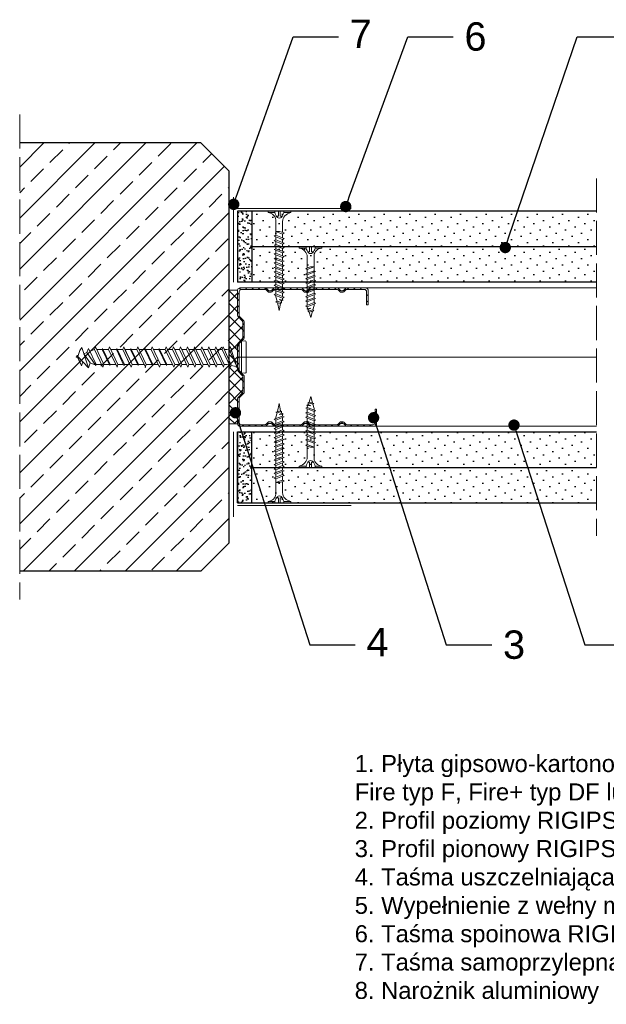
# Model space of a CAD drawing. Header units: millimetres. Extents: x 1720 to 3764, y 1191 to 1623.
# Tile 1 of 10: x 1720 to 1927, y 1228 to 1575. Entities that reach past the tile are written whole.
import ezdxf
from ezdxf import colors
from ezdxf.entities.mleader import LeaderData, LeaderLine
from ezdxf.math import Vec2, Vec3

# ---------------------------------------------------------------- set-up
doc = ezdxf.new("R2010")
doc.units = ezdxf.units.MM
doc.linetypes.add('ACAD_ISO02W100', pattern=[15, 12, -3])
for name, color, linetype, lineweight in [('_ISOVER WELNA', 7, 'BATTING', 9), ('_RIGIPS AKCESORIA', 7, 'Continuous', 18), ('_RIGIPS G-K', 7, 'Continuous', 25), ('_RIGIPS PROFIL', 7, 'Continuous', 18), ('OPISY', 7, 'Continuous', 9), ('PRZERYWANA', 7, 'ACAD_ISO02W100', 9)]:
    doc.layers.add(name, color=color, linetype=linetype, lineweight=lineweight)
doc.styles.get("Standard").update_dxf_attribs({"font": 'arial.ttf'})
doc.linetypes.add('BATTING', pattern='A,0.00254,-2.54,[134,ltypeshp.shx,S=2.54,R=0,X=-2.54,Y=0],-5.08,[134,ltypeshp.shx,S=2.54,R=180,X=2.54,Y=0],-2.54', length=10.16254)
pattern_1 = [(315, (0, 0.9), (3.367596, 1.122532), [0, -3.175])]
pattern_2 = [(315, (0, -0.9), (3.367596, 1.122532), [0, -3.175])]

# ---------------------------------------------------------------- blocks, each defined once
blk = doc.blocks.new('CW 50 ULTRASTIL')
h = blk.add_hatch()
h.set_pattern_fill('ANSI31', color=256, scale=0.5, style=0)
h.paths.add_polyline_path([(28.56, 40.65, -0.198912), (28.71, 41), (30.21, 42.51, 0.198912), (30.36, 42.86), (30.36, 48.45, 0.198912), (30.21, 48.8), (28.71, 50.31, -0.198912), (28.56, 50.66), (28.56, 59.85, -0.198912), (28.71, 60.2), (30.21, 61.71, 0.198912), (30.36, 62.06), (30.36, 67.65, 0.198912), (30.21, 68), (28.71, 69.51, -0.198912), (28.56, 69.86), (28.56, 78.31, -0.414214), (29.36, 79.11), (37.68, 79.11, -0.198912), (38.04, 78.96), (38.74, 78.25, 0.198912), (39.1, 78.11), (39.68, 78.11, 0.198912), (40.04, 78.25), (40.74, 78.96, -0.198912), (41.1, 79.11), (50.38, 79.11, -0.198912), (50.74, 78.96), (51.44, 78.25, 0.198912), (51.8, 78.11), (52.38, 78.11, 0.198912), (52.74, 78.25), (53.44, 78.96, -0.198912), (53.8, 79.11), (63.08, 79.11, -0.198912), (63.44, 78.96), (64.14, 78.25, 0.198912), (64.5, 78.11), (65.08, 78.11, 0.198912), (65.44, 78.25), (66.14, 78.96, -0.198912), (66.5, 79.11), (75.66, 79.11, -0.414214), (76.46, 78.31), (76.46, 73.66), (77.01, 73.66), (77.01, 78.86, 0.414214), (76.21, 79.66), (66.5, 79.66, 0.198912), (66.14, 79.51), (65.44, 78.8, -0.198912), (65.08, 78.66), (64.5, 78.66, -0.198912), (64.14, 78.8), (63.44, 79.51, 0.198912), (63.08, 79.66), (53.8, 79.66, 0.198912), (53.44, 79.51), (52.74, 78.8, -0.198912), (52.38, 78.66), (51.8, 78.66, -0.198912), (51.44, 78.8), (50.74, 79.51, 0.198912), (50.38, 79.66), (41.1, 79.66, 0.198912), (40.74, 79.51), (40.04, 78.8, -0.198912), (39.68, 78.66), (39.1, 78.66, -0.198912), (38.74, 78.8), (38.04, 79.51, 0.198912), (37.68, 79.66), (28.81, 79.66, 0.414214), (28.01, 78.86), (28.01, 69.86, 0.198912), (28.16, 69.51), (29.66, 68, -0.198912), (29.81, 67.65), (29.81, 62.06, -0.198912), (29.66, 61.71), (28.16, 60.2, 0.198912), (28.01, 59.85), (28.01, 50.66, 0.198912), (28.16, 50.31), (29.66, 48.8, -0.198912), (29.81, 48.45), (29.81, 42.86, -0.198912), (29.66, 42.51), (28.16, 41, 0.198912), (28.01, 40.65), (28.01, 31.66, 0.414214), (28.81, 30.86), (37.68, 30.86, 0.198912), (38.04, 31), (38.74, 31.71, -0.198912), (39.1, 31.86), (39.68, 31.86, -0.198912), (40.04, 31.71), (40.74, 31, 0.198912), (41.1, 30.86), (50.38, 30.86, 0.198912), (50.74, 31), (51.44, 31.71, -0.198912), (51.8, 31.86), (52.38, 31.86, -0.198912), (52.74, 31.71), (53.44, 31, 0.198912), (53.8, 30.86), (63.08, 30.86, 0.198912), (63.44, 31), (64.14, 31.71, -0.198912), (64.5, 31.86), (65.08, 31.86, -0.198912), (65.44, 31.71), (66.14, 31, 0.198912), (66.5, 30.86), (73.21, 30.86, 0.414214), (74.01, 31.66), (74.01, 36.86), (73.46, 36.86), (73.46, 32.21, -0.414214), (72.66, 31.41), (66.5, 31.41, -0.198912), (66.14, 31.55), (65.44, 32.26, 0.198912), (65.08, 32.41), (64.5, 32.41, 0.198912), (64.14, 32.26), (63.44, 31.55, -0.198912), (63.08, 31.41), (53.8, 31.41, -0.198912), (53.44, 31.55), (52.74, 32.26, 0.198912), (52.38, 32.41), (51.8, 32.41, 0.198912), (51.44, 32.26), (50.74, 31.55, -0.198912), (50.38, 31.41), (41.1, 31.41, -0.198912), (40.74, 31.55), (40.04, 32.26, 0.198912), (39.68, 32.41), (39.1, 32.41, 0.198912), (38.74, 32.26), (38.04, 31.55, -0.198912), (37.68, 31.41), (29.36, 31.41, -0.414214), (28.56, 32.21)])
at = {"layer": '_RIGIPS PROFIL'}
for p, q in [((28.01, 78.86), (28.01, 69.86)), ((28.56, 78.31), (28.56, 69.86)), ((37.68, 79.66), (28.81, 79.66)), ((37.68, 79.11), (29.36, 79.11)), ((38.04, 79.51), (38.74, 78.8)), ((38.04, 78.96), (38.74, 78.25)), ((39.68, 78.66), (39.1, 78.66)), ((39.68, 78.11), (39.1, 78.11)), ((40.74, 79.51), (40.04, 78.8)), ((40.74, 78.96), (40.04, 78.25)), ((50.38, 79.66), (41.1, 79.66)), ((50.38, 79.11), (41.1, 79.11)), ((50.74, 79.51), (51.44, 78.8)), ((50.74, 78.96), (51.44, 78.25)), ((52.38, 78.66), (51.8, 78.66)), ((52.38, 78.11), (51.8, 78.11)), ((53.44, 79.51), (52.74, 78.8)), ((53.44, 78.96), (52.74, 78.25)), ((53.8, 79.66), (63.08, 79.66)), ((53.8, 79.11), (63.08, 79.11)), ((63.44, 79.51), (64.14, 78.8)), ((63.44, 78.96), (64.14, 78.25)), ((65.08, 78.66), (64.5, 78.66)), ((65.08, 78.11), (64.5, 78.11)), ((66.14, 79.51), (65.44, 78.8)), ((66.14, 78.96), (65.44, 78.25)), ((76.21, 79.66), (66.5, 79.66)), ((75.66, 79.11), (66.5, 79.11)), ((76.46, 73.66), (76.46, 78.31)), ((77.01, 73.66), (77.01, 78.86)), ((76.46, 73.66), (77.01, 73.66)), ((29.66, 68), (28.16, 69.51)), ((30.21, 68), (28.71, 69.51)), ((29.81, 67.65), (29.81, 62.06)), ((30.36, 67.65), (30.36, 62.06)), ((28.01, 59.85), (28.01, 50.66)), ((29.66, 61.71), (28.16, 60.2)), ((28.56, 59.85), (28.56, 50.66)), ((30.21, 61.71), (28.71, 60.2)), ((29.66, 48.8), (28.16, 50.31)), ((30.21, 48.8), (28.71, 50.31)), ((29.81, 42.86), (29.81, 48.45)), ((30.36, 42.86), (30.36, 48.45)), ((29.66, 42.51), (28.16, 41)), ((30.21, 42.51), (28.71, 41)), ((28.01, 31.66), (28.01, 40.65)), ((28.56, 32.21), (28.56, 40.65)), ((73.46, 36.86), (73.46, 32.21)), ((73.46, 36.86), (74.01, 36.86)), ((74.01, 36.86), (74.01, 31.66)), ((37.68, 31.41), (29.36, 31.41)), ((38.04, 31.55), (38.74, 32.26)), ((38.04, 31), (38.74, 31.71)), ((39.68, 32.41), (39.1, 32.41)), ((39.68, 31.86), (39.1, 31.86)), ((40.74, 31.55), (40.04, 32.26)), ((40.74, 31), (40.04, 31.71)), ((50.38, 31.41), (41.1, 31.41)), ((50.74, 31.55), (51.44, 32.26)), ((50.74, 31), (51.44, 31.71)), ((52.38, 32.41), (51.8, 32.41)), ((52.38, 31.86), (51.8, 31.86)), ((53.44, 31.55), (52.74, 32.26)), ((53.44, 31), (52.74, 31.71)), ((53.8, 31.41), (63.08, 31.41)), ((63.44, 31.55), (64.14, 32.26)), ((63.44, 31), (64.14, 31.71)), ((65.08, 32.41), (64.5, 32.41)), ((65.08, 31.86), (64.5, 31.86)), ((66.14, 31.55), (65.44, 32.26)), ((66.14, 31), (65.44, 31.71)), ((72.66, 31.41), (66.5, 31.41)), ((37.68, 30.86), (28.81, 30.86)), ((50.38, 30.86), (41.1, 30.86)), ((53.8, 30.86), (63.08, 30.86)), ((73.21, 30.86), (66.5, 30.86))]:
    blk.add_line(p, q, dxfattribs=at)
for centre, radius, start, end in [((28.81, 78.86), 0.8, 90, 180), ((29.36, 78.31), 0.8, 90, 180), ((37.68, 79.16), 0.5, 45, 90), ((37.68, 78.61), 0.5, 45, 90), ((39.1, 79.16), 0.5, 225, 270), ((39.1, 78.61), 0.5, 225, 270), ((39.68, 79.16), 0.5, 270, 315), ((39.68, 78.61), 0.5, 270, 315), ((41.1, 79.16), 0.5, 90, 135), ((41.1, 78.61), 0.5, 90, 135), ((50.38, 79.16), 0.5, 45, 90), ((50.38, 78.61), 0.5, 45, 90), ((51.8, 79.16), 0.5, 225, 270), ((51.8, 78.61), 0.5, 225, 270), ((52.38, 79.16), 0.5, 270, 315), ((52.38, 78.61), 0.5, 270, 315), ((53.8, 79.16), 0.5, 90, 135), ((53.8, 78.61), 0.5, 90, 135), ((63.08, 79.16), 0.5, 45, 90), ((63.08, 78.61), 0.5, 45, 90), ((64.5, 79.16), 0.5, 225, 270), ((64.5, 78.61), 0.5, 225, 270), ((65.08, 79.16), 0.5, 270, 315), ((65.08, 78.61), 0.5, 270, 315), ((66.5, 79.16), 0.5, 90, 135), ((66.5, 78.61), 0.5, 90, 135), ((75.66, 78.31), 0.8, 0, 90), ((76.21, 78.86), 0.8, 0, 90), ((28.51, 69.86), 0.5, 180, 225), ((29.06, 69.86), 0.5, 180, 225), ((29.31, 67.65), 0.5, 0, 45), ((29.86, 67.65), 0.5, 0, 45), ((28.51, 59.85), 0.5, 135, 180), ((29.06, 59.85), 0.5, 135, 180), ((29.31, 62.06), 0.5, 315, 0), ((29.86, 62.06), 0.5, 315, 0), ((28.51, 50.66), 0.5, 180, 225), ((29.06, 50.66), 0.5, 180, 225), ((29.31, 48.45), 0.5, 0, 45), ((29.86, 48.45), 0.5, 0, 45), ((29.31, 42.86), 0.5, 315, 0), ((29.86, 42.86), 0.5, 315, 0), ((28.51, 40.65), 0.5, 135, 180), ((29.06, 40.65), 0.5, 135, 180), ((28.81, 31.66), 0.8, 180, 270), ((29.36, 32.21), 0.8, 180, 270), ((37.68, 31.91), 0.5, 270, 315), ((39.1, 31.91), 0.5, 90, 135), ((39.1, 31.36), 0.5, 90, 135), ((39.68, 31.91), 0.5, 45, 90), ((39.68, 31.36), 0.5, 45, 90), ((41.1, 31.91), 0.5, 225, 270), ((50.38, 31.91), 0.5, 270, 315), ((51.8, 31.91), 0.5, 90, 135), ((51.8, 31.36), 0.5, 90, 135), ((52.38, 31.91), 0.5, 45, 90), ((52.38, 31.36), 0.5, 45, 90), ((53.8, 31.91), 0.5, 225, 270), ((63.08, 31.91), 0.5, 270, 315), ((64.5, 31.91), 0.5, 90, 135), ((64.5, 31.36), 0.5, 90, 135), ((65.08, 31.91), 0.5, 45, 90), ((65.08, 31.36), 0.5, 45, 90), ((66.5, 31.91), 0.5, 225, 270), ((72.66, 32.21), 0.8, 270, 0), ((73.21, 31.66), 0.8, 270, 0), ((37.68, 31.36), 0.5, 270, 315), ((41.1, 31.36), 0.5, 225, 270), ((50.38, 31.36), 0.5, 270, 315), ((53.8, 31.36), 0.5, 225, 270), ((63.08, 31.36), 0.5, 270, 315), ((66.5, 31.36), 0.5, 225, 270)]:
    blk.add_arc(centre, radius, start, end, dxfattribs=at)
blk = doc.blocks.new('TN 25')
at = {"layer": '_RIGIPS AKCESORIA'}
for p, q in [((0, -0.84), (0, 7.16)), ((0, 7.16), (0.46, 7.16)), ((0.46, 7.16), (0.46, 4.78)), ((0.46, 4.78), (0, 4.78)), ((0, 3.5), (1.77, 3.5)), ((1.77, 3.5), (1.77, 4.2)), ((3.02, 4.46), (8.47, 4.46)), ((7.12, 4.46), (7.12, 3.18)), ((8.03, 2.01), (7.12, 4.46)), ((8.47, 4.46), (8.79, 5)), ((9.61, 1.51), (8.47, 4.46)), ((8.79, 5), (9.93, 2.01)), ((9, 4.46), (10.1, 4.46)), ((10.1, 4.46), (10.41, 5)), ((11.23, 1.51), (10.1, 4.46)), ((10.41, 5), (11.56, 2.01)), ((10.62, 4.46), (11.67, 4.46)), ((11.67, 4.46), (11.99, 5)), ((12.81, 1.51), (11.67, 4.46)), ((11.99, 5), (13.14, 2.01)), ((12.2, 4.46), (13.21, 4.46)), ((13.21, 4.46), (13.52, 5)), ((14.34, 1.51), (13.21, 4.46)), ((13.52, 5), (14.67, 2.01)), ((13.73, 4.46), (14.8, 4.46)), ((14.8, 4.46), (15.12, 5)), ((15.94, 1.51), (14.8, 4.46)), ((15.12, 5), (16.26, 2.01)), ((15.33, 4.46), (16.42, 4.46)), ((16.42, 4.46), (16.73, 5)), ((17.55, 1.51), (16.42, 4.46)), ((16.73, 5), (17.88, 2.01)), ((16.94, 4.46), (17.99, 4.46)), ((17.99, 4.46), (18.31, 5)), ((19.13, 1.51), (17.99, 4.46)), ((18.31, 5), (19.45, 2.01)), ((18.52, 4.46), (19.68, 4.46)), ((19.68, 4.46), (20, 5)), ((20.82, 1.51), (19.68, 4.46)), ((20, 5), (21.14, 2.01)), ((20.21, 4.46), (20.7, 4.46)), ((20.7, 4.46), (22.28, 3.98)), ((22.28, 3.98), (22.56, 4.37)), ((22.7, 2.36), (22.28, 3.98)), ((22.56, 4.37), (23.03, 2.71)), ((22.71, 3.85), (25, 3.24)), ((0, 2.83), (1.77, 2.83)), ((0.46, 1.64), (0, 1.64)), ((0.46, -0.84), (0.46, 1.64)), ((1.77, 2.83), (1.77, 2.18)), ((7.49, 2.01), (3.55, 2.01)), ((7.12, 3.18), (7.65, 1.53)), ((7.65, 1.53), (8.03, 2.01)), ((9.41, 2.01), (8.03, 2.01)), ((9.93, 2.01), (9.61, 1.51)), ((11.04, 2.01), (9.93, 2.01)), ((11.56, 2.01), (11.23, 1.51)), ((12.61, 2.01), (11.56, 2.01)), ((13.14, 2.01), (12.81, 1.51)), ((14.15, 2.01), (13.14, 2.01)), ((14.67, 2.01), (14.34, 1.51)), ((15.74, 2.01), (14.67, 2.01)), ((16.26, 2.01), (15.94, 1.51)), ((17.36, 2.01), (16.26, 2.01)), ((17.88, 2.01), (17.55, 1.51)), ((18.93, 2.01), (17.88, 2.01)), ((19.45, 2.01), (19.13, 1.51)), ((19.45, 2.01), (20.62, 2.01)), ((21.14, 2.01), (20.82, 1.51)), ((21.14, 2.01), (21.81, 2.12)), ((21.85, 1.83), (21.67, 3.28)), ((21.67, 3.28), (22.14, 2.4)), ((22.14, 2.4), (21.85, 1.83)), ((22.7, 2.36), (22.14, 2.4)), ((23.03, 2.71), (22.7, 2.36)), ((25, 3.24), (23.03, 2.71)), ((0, -0.84), (0.46, -0.84))]:
    blk.add_line(p, q, dxfattribs=at)
for centre, major_axis, ratio, start_param, end_param in [((3.09, 7.67), (0.17, 3.2), 0.826134, 1.773653, 3.180586), ((-0.04, 0.9), (0, 3.93), 0.848176, -0.720942, -0.151112), ((1.66, 3.18), (0, 0.895), 0.848176, -1.552777, -0.720942), ((3.37, -1.57), (0.28, 3.57), 0.832181, 0.035984, 1.430787), ((-2.73, 15.91), (0, 14.76), 0.848176, 3.399396, 3.475072), ((0.59, 4.62), (0, 2.81), 0.848176, 3.475072, 3.862535), ((1.66, 3.18), (0, 0.895), 0.848176, 3.862535, 4.730408)]:
    blk.add_ellipse(centre, major_axis=major_axis, ratio=ratio, start_param=start_param, end_param=end_param, dxfattribs=at)
blk = doc.blocks.new('TN 35')
at = {"layer": '_RIGIPS AKCESORIA'}
for p, q in [((0, -0.84), (0, 7.16)), ((0, 7.16), (0.46, 7.16)), ((0.46, 7.16), (0.46, 4.78)), ((0.46, 4.78), (0, 4.78)), ((0, 3.5), (1.77, 3.5)), ((1.77, 3.5), (1.77, 4.2)), ((3.02, 4.46), (8.47, 4.46)), ((7.12, 4.46), (7.12, 3.18)), ((8.03, 2.01), (7.12, 4.46)), ((8.47, 4.46), (8.79, 5)), ((9.61, 1.51), (8.47, 4.46)), ((8.79, 5), (9.93, 2.01)), ((9, 4.46), (10.1, 4.46)), ((10.1, 4.46), (10.41, 5)), ((11.23, 1.51), (10.1, 4.46)), ((10.41, 5), (11.56, 2.01)), ((10.62, 4.46), (11.67, 4.46)), ((11.67, 4.46), (11.99, 5)), ((12.81, 1.51), (11.67, 4.46)), ((11.99, 5), (13.14, 2.01)), ((12.2, 4.46), (13.21, 4.46)), ((13.21, 4.46), (13.52, 5)), ((14.34, 1.51), (13.21, 4.46)), ((13.52, 5), (14.67, 2.01)), ((13.73, 4.46), (14.8, 4.46)), ((14.8, 4.46), (15.12, 5)), ((15.94, 1.51), (14.8, 4.46)), ((15.12, 5), (16.26, 2.01)), ((15.33, 4.46), (16.42, 4.46)), ((16.42, 4.46), (16.73, 5)), ((17.55, 1.51), (16.42, 4.46)), ((16.73, 5), (17.88, 2.01)), ((16.94, 4.46), (17.99, 4.46)), ((17.99, 4.46), (18.31, 5)), ((19.13, 1.51), (17.99, 4.46)), ((18.31, 5), (19.45, 2.01)), ((18.52, 4.46), (19.57, 4.46)), ((19.57, 4.46), (19.88, 5)), ((20.7, 1.51), (19.57, 4.46)), ((19.88, 5), (21.03, 2.01)), ((20.09, 4.46), (21.14, 4.46)), ((21.14, 4.46), (21.46, 5)), ((22.28, 1.51), (21.14, 4.46)), ((21.46, 5), (22.6, 2.01)), ((21.67, 4.46), (22.72, 4.46)), ((22.72, 4.46), (23.03, 5)), ((23.85, 1.51), (22.72, 4.46)), ((23.03, 5), (24.18, 2.01)), ((23.24, 4.46), (24.29, 4.46)), ((24.29, 4.46), (24.61, 5)), ((25.43, 1.51), (24.29, 4.46)), ((24.61, 5), (25.75, 2.01)), ((24.81, 4.46), (25.87, 4.46)), ((25.87, 4.46), (26.18, 5)), ((27, 1.51), (25.87, 4.46)), ((26.18, 5), (27.33, 2.01)), ((26.39, 4.46), (27.44, 4.46)), ((27.44, 4.46), (27.76, 5)), ((28.58, 1.51), (27.44, 4.46)), ((27.76, 5), (28.9, 2.01)), ((27.96, 4.46), (29.13, 4.46)), ((29.13, 4.46), (29.45, 5)), ((30.27, 1.51), (29.13, 4.46)), ((29.45, 5), (30.59, 2.01)), ((29.65, 4.46), (30.15, 4.46)), ((30.15, 4.46), (31.73, 3.98)), ((31.73, 3.98), (32.01, 4.37)), ((32.15, 2.36), (31.73, 3.98)), ((32.01, 4.37), (32.48, 2.71)), ((32.16, 3.85), (35, 3.24)), ((0, 2.83), (1.77, 2.83)), ((0.46, 1.64), (0, 1.64)), ((0.46, -0.84), (0.46, 1.64)), ((1.77, 2.83), (1.77, 2.18)), ((7.49, 2.01), (3.55, 2.01)), ((7.12, 3.18), (7.65, 1.53)), ((7.65, 1.53), (8.03, 2.01)), ((9.41, 2.01), (8.03, 2.01)), ((9.93, 2.01), (9.61, 1.51)), ((11.04, 2.01), (9.93, 2.01)), ((11.56, 2.01), (11.23, 1.51)), ((12.61, 2.01), (11.56, 2.01)), ((13.14, 2.01), (12.81, 1.51)), ((14.15, 2.01), (13.14, 2.01)), ((14.67, 2.01), (14.34, 1.51)), ((15.74, 2.01), (14.67, 2.01)), ((16.26, 2.01), (15.94, 1.51)), ((17.36, 2.01), (16.26, 2.01)), ((17.88, 2.01), (17.55, 1.51)), ((18.93, 2.01), (17.84, 2.01)), ((19.45, 2.01), (19.13, 1.51)), ((20.51, 2.01), (19.41, 2.01)), ((21.03, 2.01), (20.7, 1.51)), ((22.08, 2.01), (20.99, 2.01)), ((22.6, 2.01), (22.28, 1.51)), ((23.66, 2.01), (22.56, 2.01)), ((24.18, 2.01), (23.85, 1.51)), ((25.23, 2.01), (24.14, 2.01)), ((25.75, 2.01), (25.43, 1.51)), ((26.81, 2.01), (25.71, 2.01)), ((27.33, 2.01), (27, 1.51)), ((28.38, 2.01), (27.33, 2.01)), ((28.9, 2.01), (28.58, 1.51)), ((28.9, 2.01), (30.07, 2.01)), ((30.59, 2.01), (30.27, 1.51)), ((30.59, 2.01), (31.26, 2.12)), ((31.3, 1.83), (31.12, 3.28)), ((31.12, 3.28), (31.59, 2.4)), ((31.59, 2.4), (31.3, 1.83)), ((32.15, 2.36), (31.59, 2.4)), ((32.48, 2.71), (32.15, 2.36)), ((35, 3.24), (32.48, 2.71)), ((0, -0.84), (0.46, -0.84))]:
    blk.add_line(p, q, dxfattribs=at)
for centre, major_axis, ratio, start_param, end_param in [((3.09, 7.67), (0.17, 3.2), 0.826134, 1.773653, 3.180586), ((-0.04, 0.9), (0, 3.93), 0.848176, -0.720942, -0.151112), ((1.66, 3.18), (0, 0.895), 0.848176, -1.552777, -0.720942), ((3.37, -1.57), (0.28, 3.57), 0.832181, 0.035984, 1.430787), ((-2.73, 15.91), (0, 14.76), 0.848176, 3.399396, 3.475072), ((0.59, 4.62), (0, 2.81), 0.848176, 3.475072, 3.862535), ((1.66, 3.18), (0, 0.895), 0.848176, 3.862535, 4.730408)]:
    blk.add_ellipse(centre, major_axis=major_axis, ratio=ratio, start_param=start_param, end_param=end_param, dxfattribs=at)
blk = doc.blocks.new('kolek beton 65')
at = {"layer": '_RIGIPS AKCESORIA'}
for p, q in [((-125.3, -933.58), (-125.96, -934.72)), ((-122.91, -940.73), (-125.3, -933.58)), ((-122.93, -933.94), (-123.47, -935.41)), ((-120.25, -939.63), (-122.93, -933.94)), ((-120.48, -933.42), (-120.81, -934.33)), ((-117.51, -939.63), (-120.48, -933.42)), ((-117.93, -933.94), (-118.08, -934.33)), ((-115.25, -939.63), (-117.93, -933.94)), ((-115.48, -933.42), (-115.81, -934.33)), ((-112.51, -939.63), (-115.48, -933.42)), ((-112.93, -933.94), (-113.08, -934.33)), ((-110.25, -939.63), (-112.93, -933.94)), ((-110.48, -933.42), (-110.81, -934.33)), ((-110.48, -933.42), (-110.81, -934.33)), ((-107.51, -939.63), (-110.48, -933.42)), ((-107.93, -933.94), (-108.08, -934.33)), ((-105.25, -939.63), (-107.93, -933.94)), ((-105.48, -933.42), (-105.81, -934.33)), ((-102.51, -939.63), (-105.48, -933.42)), ((-102.93, -933.94), (-103.08, -934.33)), ((-100.25, -939.63), (-102.93, -933.94)), ((-100.48, -933.42), (-100.81, -934.33)), ((-97.51, -939.63), (-100.48, -933.42)), ((-97.93, -933.94), (-98.08, -934.33)), ((-95.25, -939.63), (-97.93, -933.94)), ((-95.48, -933.42), (-95.81, -934.33)), ((-92.51, -939.63), (-95.48, -933.42)), ((-92.98, -933.42), (-93.31, -934.33)), ((-90.01, -939.63), (-92.98, -933.42)), ((-90.48, -933.42), (-90.81, -934.33)), ((-87.51, -939.63), (-90.48, -933.42)), ((-87.98, -933.42), (-88.31, -934.33)), ((-85.01, -939.63), (-87.98, -933.42)), ((-85.48, -933.42), (-85.81, -934.33)), ((-82.51, -939.63), (-85.48, -933.42)), ((-82.98, -933.42), (-83.31, -934.33)), ((-80.01, -939.63), (-82.98, -933.42)), ((-80.48, -933.42), (-80.81, -934.33)), ((-77.51, -939.63), (-80.48, -933.42)), ((-77.98, -933.42), (-78.31, -934.33)), ((-75.01, -939.63), (-77.98, -933.42)), ((-75.47, -933.37), (-75.81, -934.33)), ((-75.47, -933.37), (-72.61, -939.89)), ((-72.91, -933.23), (-73.27, -934.2)), ((-70.43, -940.67), (-72.91, -933.23)), ((-68.91, -931.37), (-69.76, -932.23)), ((-69.76, -932.23), (-69.76, -941.73)), ((-67.81, -931.28), (-68.91, -931.37)), ((-68.91, -942.59), (-68.91, -931.37)), ((-67.26, -942.18), (-67.26, -931.78)), ((-126.91, -936.37), (-127.26, -936.98)), ((-126.9, -936.83), (-127.26, -936.98)), ((-126.72, -937.2), (-127.26, -936.98)), ((-127.02, -936.57), (-125.7, -939.37)), ((-125.41, -940.08), (-126.91, -936.37)), ((-126.69, -936.74), (-126.75, -936.77)), ((-125.96, -934.72), (-126.69, -936.74)), ((-126.69, -936.74), (-122.91, -940.73)), ((-123.47, -935.41), (-124.54, -935.85)), ((-122.3, -939.04), (-124.54, -935.85)), ((-123.47, -935.41), (-120.37, -939.96)), ((-120.86, -934.33), (-122.44, -934.98)), ((-120.81, -934.33), (-120.86, -934.33)), ((-117.85, -940.54), (-120.81, -934.33)), ((-118.08, -934.33), (-120.05, -934.33)), ((-118.08, -934.33), (-115.39, -940.02)), ((-115.81, -934.33), (-117.73, -934.33)), ((-112.85, -940.54), (-115.81, -934.33)), ((-113.08, -934.33), (-115.05, -934.33)), ((-113.08, -934.33), (-110.39, -940.02)), ((-110.81, -934.33), (-112.73, -934.33)), ((-108.28, -939.63), (-110.81, -934.33)), ((-107.85, -940.54), (-110.81, -934.33)), ((-108.08, -934.33), (-110.05, -934.33)), ((-107.51, -939.63), (-110.05, -934.33)), ((-108.08, -934.33), (-105.39, -940.02)), ((-105.81, -934.33), (-107.73, -934.33)), ((-102.85, -940.54), (-105.81, -934.33)), ((-103.08, -934.33), (-105.05, -934.33)), ((-103.08, -934.33), (-100.39, -940.02)), ((-100.81, -934.33), (-102.73, -934.33)), ((-97.85, -940.54), (-100.81, -934.33)), ((-98.08, -934.33), (-100.05, -934.33)), ((-98.08, -934.33), (-95.39, -940.02)), ((-95.81, -934.33), (-97.73, -934.33)), ((-92.85, -940.54), (-95.81, -934.33)), ((-93.31, -934.33), (-95.05, -934.33)), ((-90.35, -940.54), (-93.31, -934.33)), ((-90.81, -934.33), (-92.55, -934.33)), ((-87.85, -940.54), (-90.81, -934.33)), ((-88.31, -934.33), (-90.05, -934.33)), ((-85.35, -940.54), (-88.31, -934.33)), ((-85.81, -934.33), (-87.55, -934.33)), ((-82.85, -940.54), (-85.81, -934.33)), ((-83.31, -934.33), (-85.05, -934.33)), ((-80.35, -940.54), (-83.31, -934.33)), ((-80.81, -934.33), (-82.55, -934.33)), ((-77.85, -940.54), (-80.81, -934.33)), ((-80.05, -934.33), (-78.31, -934.33)), ((-75.35, -940.54), (-78.31, -934.33)), ((-75.81, -934.33), (-77.55, -934.33)), ((-72.85, -940.54), (-75.81, -934.33)), ((-73.27, -934.2), (-70.43, -940.67)), ((-124.89, -938.64), (-125.41, -940.08)), ((-122.3, -939.04), (-122.91, -940.73)), ((-120.86, -939.63), (-122.3, -939.04)), ((-120.6, -939.63), (-120.86, -939.63)), ((-120.25, -939.63), (-120.37, -939.96)), ((-118.28, -939.63), (-120.25, -939.63)), ((-117.51, -939.63), (-117.85, -940.54)), ((-115.58, -939.63), (-117.51, -939.63)), ((-115.25, -939.63), (-115.39, -940.02)), ((-113.28, -939.63), (-115.25, -939.63)), ((-112.51, -939.63), (-112.85, -940.54)), ((-110.6, -939.63), (-112.51, -939.63)), ((-110.25, -939.63), (-110.39, -940.02)), ((-108.28, -939.63), (-110.25, -939.63)), ((-107.51, -939.63), (-107.85, -940.54)), ((-107.51, -939.63), (-107.85, -940.54)), ((-105.6, -939.63), (-107.51, -939.63)), ((-105.25, -939.63), (-105.39, -940.02)), ((-103.28, -939.63), (-105.25, -939.63)), ((-102.51, -939.63), (-102.91, -940.73)), ((-100.6, -939.63), (-102.51, -939.63)), ((-100.25, -939.63), (-100.41, -940.08)), ((-98.28, -939.63), (-100.25, -939.63)), ((-97.51, -939.63), (-97.85, -940.54)), ((-95.6, -939.63), (-97.51, -939.63)), ((-95.25, -939.63), (-95.39, -940.02)), ((-93.28, -939.63), (-95.25, -939.63)), ((-92.51, -939.63), (-92.85, -940.54)), ((-90.78, -939.63), (-92.51, -939.63)), ((-90.01, -939.63), (-90.35, -940.54)), ((-88.28, -939.63), (-90.01, -939.63)), ((-87.51, -939.63), (-87.85, -940.54)), ((-85.78, -939.63), (-87.51, -939.63)), ((-85.01, -939.63), (-85.35, -940.54)), ((-83.28, -939.63), (-85.01, -939.63)), ((-82.51, -939.63), (-82.85, -940.54)), ((-80.78, -939.63), (-82.51, -939.63)), ((-80.01, -939.63), (-80.35, -940.54)), ((-78.28, -939.63), (-80.01, -939.63)), ((-77.51, -939.63), (-77.85, -940.54)), ((-77.51, -939.63), (-75.78, -939.63)), ((-75.01, -939.63), (-75.35, -940.54)), ((-72.61, -939.89), (-72.85, -940.54)), ((-68.91, -942.59), (-69.76, -941.73)), ((-67.81, -942.68), (-68.91, -942.59))]:
    blk.add_line(p, q, dxfattribs=at)
for centre, radius, start, end in [((-74.88, -924.33), 10, 282.9916, 297.2521), ((-70.76, -932.33), 1, 297.387, 0.1192), ((-67.76, -931.78), 0.5, 0, 95), ((-74.88, -924.33), 10, 269.0428, 279.2887), ((-74.88, -949.63), 10, 80.5289, 90.7633), ((-74.88, -949.63), 10, 62.7479, 76.8682), ((-70.76, -941.63), 1, 359.8807, 62.6128), ((-67.76, -942.18), 0.5, 265, 360)]:
    blk.add_arc(centre, radius, start, end, dxfattribs=at)
blk = doc.blocks.new('_Dot')
at = {"color": 0, "linetype": 'ByBlock', "lineweight": -2}
blk.add_line((-0.5, 0), (-1, 0), dxfattribs=at)
at = {"color": 0, "linetype": 'ByBlock', "const_width": 0.5}
blk.add_lwpolyline([(-0.25, 0, 1), (0.25, 0, 1)], format="xyb", close=True, dxfattribs=at)

msp = doc.modelspace()

# ---------------------------------------------------------------- hatches: boundary and pattern name
h = msp.add_hatch()
h.set_pattern_fill('ANSI33', color=256, scale=2, style=0)
h.paths.add_polyline_path([(1794.13, 1521.28), (1784.13, 1531.28), (1720.27, 1531.28), (1720.27, 1380.28), (1784.13, 1380.28), (1794.13, 1390.28)])
at = {"layer": '_RIGIPS AKCESORIA'}
h = msp.add_hatch(dxfattribs=at)
h.set_pattern_fill('ANSI37', color=256, style=0)
h.paths.add_polyline_path([(1797.13, 1460.37, -0.198912), (1797.27, 1460.72), (1798.78, 1462.23, 0.198912), (1798.93, 1462.58), (1798.93, 1468.17, 0.198912), (1798.78, 1468.52), (1797.27, 1470.03, -0.198912), (1797.13, 1470.38), (1797.13, 1479.38), (1794.13, 1479.38), (1794.13, 1432.18), (1797.13, 1432.18), (1797.13, 1441.17, -0.198912), (1797.27, 1441.52), (1798.78, 1443.03, 0.198912), (1798.93, 1443.38), (1798.93, 1448.97, 0.198912), (1798.78, 1449.32), (1797.27, 1450.83, -0.198912), (1797.13, 1451.18)])
at = {"layer": '_RIGIPS G-K'}
h = msp.add_hatch(dxfattribs=at)
h.set_pattern_fill('AR-SAND', color=256, scale=0.05, style=0)
h.set_pattern_definition([(37.5, (0, 0.9), (-0.0800016, 2.4470662), [0, -1.9304, 0, -2.159, 0, -2.06375]), (7.5, (0, 0.9), (2.2476164, 3.5841255), [0, -1.0414, 0, -1.7399, 0, -0.66675]), (327.5, (-1.562, 0.9), (3.9549619, 0.007186), [0, -0.635, 0, -2.286, 0, -2.9845]), (317.5, (-1.562, 0.9), (3.8177823, 1.1146466), [0, -0.3175, 0, -1.4986, 0, -1.7145])])
h.paths.add_polyline_path([(1802.13, 1507.18), (1797.13, 1507.18), (1797.13, 1482.18), (1802.13, 1482.18)])
h = msp.add_hatch(dxfattribs=at)
h.set_pattern_fill('DOTS', color=256, scale=2, angle=315, style=0)
h.set_pattern_definition(pattern_1)
h.paths.add_polyline_path([(1923.63, 1507.18), (1802.13, 1507.18), (1802.13, 1494.68), (1923.63, 1494.68)])
h.paths.add_polyline_path([(2057.13, 1494.68), (2057.13, 1507.18), (1930.63, 1507.18), (1930.63, 1494.68)])
h = msp.add_hatch(dxfattribs=at)
h.set_pattern_fill('DOTS', color=256, scale=2, angle=315, style=0)
h.set_pattern_definition(pattern_1)
h.paths.add_polyline_path([(1923.63, 1494.68), (1802.13, 1494.68), (1802.13, 1482.18), (1923.63, 1482.18)])
h.paths.add_polyline_path([(2057.13, 1482.18), (2057.13, 1494.68), (1930.63, 1494.68), (1930.63, 1482.18)])
h = msp.add_hatch(dxfattribs=at)
h.set_pattern_fill('AR-SAND', color=256, scale=0.05, style=0)
h.set_pattern_definition([(322.5, (0, 2910.6507), (-0.0800016, -2.4470662), [0, -1.9304, 0, -2.159, 0, -2.06375]), (352.5, (0, 2910.6507), (2.2476164, -3.5841255), [0, -1.0414, 0, -1.7399, 0, -0.66675]), (32.5, (-1.562, 2910.6507), (3.9549619, -0.007186), [0, -0.635, 0, -2.286, 0, -2.9845]), (42.5, (-1.562, 2910.6507), (3.8177823, -1.1146466), [0, -0.3175, 0, -1.4986, 0, -1.7145])])
h.paths.add_polyline_path([(1802.13, 1404.38), (1797.13, 1404.38), (1797.13, 1429.38), (1802.13, 1429.38)])
h = msp.add_hatch(dxfattribs=at)
h.set_pattern_fill('DOTS', color=256, scale=2, angle=315, style=0)
h.set_pattern_definition(pattern_2)
h.paths.add_polyline_path([(1923.63, 1429.38), (1802.13, 1429.38), (1802.13, 1416.88), (1923.63, 1416.88)])
h.paths.add_polyline_path([(2057.13, 1416.88), (2057.13, 1429.38), (1930.63, 1429.38), (1930.63, 1416.88)])
h = msp.add_hatch(dxfattribs=at)
h.set_pattern_fill('DOTS', color=256, scale=2, angle=315, style=0)
h.set_pattern_definition(pattern_2)
h.paths.add_polyline_path([(1923.63, 1416.88), (1802.13, 1416.88), (1802.13, 1404.38), (1923.63, 1404.38)])
h.paths.add_polyline_path([(2057.13, 1404.38), (2057.13, 1416.88), (1930.63, 1416.88), (1930.63, 1404.38)])

# ---------------------------------------------------------------- linework, layer by layer
msp.add_line((1794.13, 1390.28), (1794.13, 1521.28))
at = {"layer": '_ISOVER WELNA', "ltscale": 2.4}
msp.add_line((1923.63, 1455.78), (1797.68, 1455.78), dxfattribs=at)
at = {"layer": '_RIGIPS AKCESORIA'}
for p, q in [((1795.63, 1482.18), (1795.63, 1512.18)), ((1797.13, 1508.18), (1837.13, 1508.18)), ((1797.13, 1479.38), (1794.13, 1479.38)), ((1797.13, 1432.18), (1794.13, 1432.18)), ((1795.63, 1429.38), (1795.63, 1399.38)), ((1797.13, 1403.38), (1837.13, 1403.38))]:
    msp.add_line(p, q, dxfattribs=at)
at = {"layer": '_RIGIPS G-K'}
for p, q in [((1784.13, 1531.28), (1720.27, 1531.28)), ((1784.13, 1531.28), (1794.13, 1521.28)), ((1923.63, 1507.18), (1797.13, 1507.18)), ((1797.13, 1507.18), (1797.13, 1482.18)), ((1802.13, 1507.18), (1802.13, 1482.18)), ((1923.63, 1494.68), (1802.13, 1494.68)), ((1923.63, 1482.18), (1797.13, 1482.18)), ((1794.13, 1417.78), (1794.13, 1430.28)), ((1797.13, 1429.38), (1923.63, 1429.38)), ((1797.13, 1429.38), (1797.13, 1404.38)), ((1797.13, 1404.38), (1797.13, 1429.38)), ((1802.13, 1404.38), (1802.13, 1429.38)), ((1802.13, 1416.88), (1923.63, 1416.88)), ((1797.13, 1404.38), (1923.63, 1404.38)), ((1794.13, 1390.28), (1784.13, 1380.28)), ((1784.13, 1380.28), (1720.27, 1380.28))]:
    msp.add_line(p, q, dxfattribs=at)
at = {"layer": '_RIGIPS PROFIL'}
for p, q in [((1797.93, 1480.18), (1923.63, 1480.18)), ((1797.93, 1431.38), (1923.63, 1431.38))]:
    msp.add_line(p, q, dxfattribs=at)
at = {"layer": 'PRZERYWANA'}
for p, q in [((1720.27, 1541.28), (1720.27, 1370.28)), ((1923.63, 1518.78), (1923.63, 1392.78))]:
    msp.add_line(p, q, dxfattribs=at)

# ---------------------------------------------------------------- block references
at = {"layer": '_RIGIPS AKCESORIA', "xscale": -1}
for name, p, rotation in [('TN 35', (1815.01, 1507.18), 90), ('TN 25', (1819.64, 1416.88), 270)]:
    msp.add_blockref(name, p, dxfattribs=dict(at, rotation=rotation))
at = {"layer": '_RIGIPS AKCESORIA'}
for name, p, rotation in [('TN 25', (1819.64, 1494.68), 270), ('TN 35', (1815.01, 1404.38), 90)]:
    msp.add_blockref(name, p, dxfattribs=dict(at, rotation=rotation))
msp.add_blockref('kolek beton 65', (1867.44, 2392.76), dxfattribs=at)
at = {"layer": '_RIGIPS PROFIL', "xscale": -1, "rotation": 180}
msp.add_blockref('CW 50 ULTRASTIL', (1769.12, 1511.03), dxfattribs=at)

# ---------------------------------------------------------------- texts
at = {"insert": (1838.41, 1315.43), "char_height": 6, "width": 261.2013, "attachment_point": 1}
msp.add_mtext('1. Płyta gipsowo-kartonowa RIGIPS PRO (4PRO) typ A, Hydro typ H2, Fire typ F, Fire+ typ DF lub Fire+ Hydro typ DFH2\\P2. Profil poziomy RIGIPS UW 50 ULTRASTIL\\P3. Profil pionowy RIGIPS CW 50 ULTRASTIL\\P4. Taśma uszczelniająca piankowa RIGIPS\\P5. Wypełnienie z wełny mineralnej szklanej lub skalnej\\P6. Taśma spoinowa RIGIPS\\P7. Taśma samoprzylepna (poślizgowa)\\P8. Narożnik aluminiowy', dxfattribs=at)

# ---------------------------------------------------------------- leaders
at = {"layer": 'OPISY'}
ml = msp.add_multileader_mtext('Standard', dxfattribs=at)
ml.set_content('7', color=256)
ml.set_leader_properties()
ml.set_arrow_properties(name='DOT')
ml.build(insert=Vec2(0, 0))
ctx = ml.context
ctx.base_point, ctx.char_height, ctx.landing_gap_size, ctx.plane_origin = Vec3(1832.65, 1568.75), 10, 4, Vec3(1640.06, 1712.41)
notes = []
notes.append((ctx, [(0, (1, 1, 0), (1816.65, 1568.75), (1, 0), 16, [(0, [(1795.75, 1509.63)], 0, [])])]))
ctx.mtext.insert, ctx.mtext.flow_direction = Vec3(1836.65, 1574.75), 5
ml = msp.add_multileader_mtext('Standard', dxfattribs=at)
ml.set_content('6', color=256)
ml.set_leader_properties()
ml.set_arrow_properties(name='DOT')
ml.build(insert=Vec2(0, 0))
ctx = ml.context
ctx.base_point, ctx.char_height, ctx.landing_gap_size, ctx.plane_origin = Vec3(1873.11, 1568.75), 10, 4, Vec3(1680.52, 1712.41)
notes.append((ctx, [(0, (1, 1, 0), (1857.11, 1568.75), (1, 0), 16, [(0, [(1835.25, 1508.85)], 0, [])])]))
ctx.mtext.insert, ctx.mtext.flow_direction = Vec3(1877.11, 1573.83), 5
ml = msp.add_multileader_mtext('Standard', dxfattribs=at)
ml.set_content('1', color=256)
ml.set_leader_properties()
ml.set_arrow_properties(name='DOT')
ml.build(insert=Vec2(0, 0))
ctx = ml.context
ctx.base_point, ctx.char_height, ctx.landing_gap_size, ctx.plane_origin = Vec3(1932.86, 1568.75), 10, 4, Vec3(1740.27, 1712.41)
notes.append((ctx, [(0, (1, 1, 0), (1916.86, 1568.75), (1, 0), 16, [(0, [(1891.51, 1494.39)], 0, [])])]))
ctx.mtext.insert, ctx.mtext.flow_direction = Vec3(1936.86, 1574.75), 5
ml = msp.add_multileader_mtext('Standard', dxfattribs=at)
ml.set_content('4', color=256)
ml.set_leader_properties()
ml.set_arrow_properties(name='DOT')
ml.build(insert=Vec2(0, 0))
ctx = ml.context
ctx.base_point, ctx.char_height, ctx.landing_gap_size, ctx.plane_origin = Vec3(1838.57, 1354.26), 10, 4, Vec3(1645.98, 1210.6)
notes.append((ctx, [(0, (1, 1, 0), (1822.57, 1354.26), (1, 0), 16, [(0, [(1796.36, 1436.13)], 0, [])])]))
ctx.mtext.insert, ctx.mtext.flow_direction = Vec3(1842.57, 1360.26), 5
ml = msp.add_multileader_mtext('Standard', dxfattribs=at)
ml.set_content('3', color=256)
ml.set_leader_properties()
ml.set_arrow_properties(name='DOT')
ml.build(insert=Vec2(0, 0))
ctx = ml.context
ctx.base_point, ctx.char_height, ctx.landing_gap_size, ctx.plane_origin = Vec3(1886.71, 1354.26), 10, 4, Vec3(1694.12, 1210.6)
notes.append((ctx, [(0, (1, 1, 0), (1870.71, 1354.26), (1, 0), 16, [(0, [(1845.07, 1434.37)], 0, [])])]))
ctx.mtext.insert, ctx.mtext.flow_direction = Vec3(1890.71, 1359.35), 5
ml = msp.add_multileader_mtext('Standard', dxfattribs=at)
ml.set_content('2', color=256)
ml.set_leader_properties()
ml.set_arrow_properties(name='DOT')
ml.build(insert=Vec2(0, 0))
ctx = ml.context
ctx.base_point, ctx.char_height, ctx.landing_gap_size, ctx.plane_origin = Vec3(1935.58, 1354.26), 10, 4, Vec3(1743, 1210.6)
notes.append((ctx, [(0, (1, 1, 0), (1919.58, 1354.26), (1, 0), 16, [(0, [(1894.58, 1431.77)], 0, [])])]))
ctx.mtext.insert, ctx.mtext.flow_direction = Vec3(1939.58, 1360.26), 5
for ctx, leaders in notes:
    for number, flags, end, landing, length, lines in leaders:
        leader = LeaderData()
        leader.index, (leader.has_last_leader_line, leader.has_dogleg_vector, leader.attachment_direction) = number, flags
        leader.last_leader_point, leader.dogleg_vector, leader.dogleg_length = Vec3(end), Vec3(landing), length
        for number, points, colour, breaks in lines:
            line = LeaderLine()
            line.index, line.vertices, line.color, line.breaks = number, Vec3.list(points), colors.encode_raw_color(colour), breaks
            leader.lines.append(line)
        ctx.leaders.append(leader)

doc.saveas('drawing.dxf')
